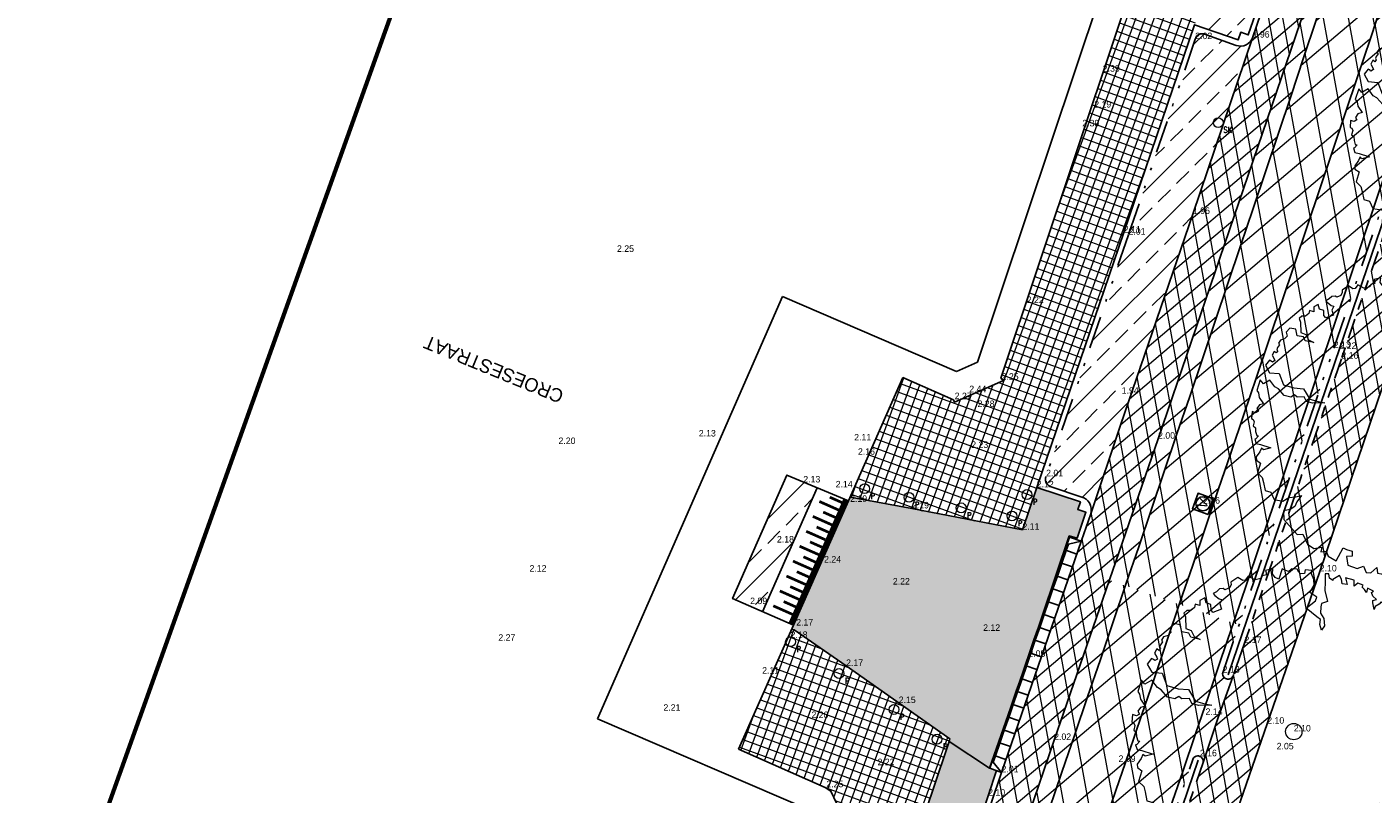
# Model space of a CAD drawing. Header units: metres. Extents: x 136326 to 137932, y 453212 to 454725.
# Tile 70 of 92: x 136684 to 136734, y 454249 to 454277. Entities that reach past the tile are written whole.
import ezdxf
from ezdxf.enums import TextEntityAlignment as Align

# ---------------------------------------------------------------- set-up
doc = ezdxf.new("R2010")
doc.units = ezdxf.units.M
doc.linetypes.add('DIVIDE__G5', pattern=[3.75, 1.5, -0.75, 0, -0.75, 0, -0.75])
doc.linetypes.add('PHANTOM__G5', pattern=[5.25, 1.5, -0.75, 0.75, -0.75, 0.75, -0.75])
for name, color, linetype, lineweight in [('-DR-alg-bladkaders viewports', 7, 'Continuous', 60), ('-DR-bs-boom', 253, 'Continuous', 13), ('-DR-nw-mk-taludmarkering', 252, 'Continuous', 0), ('-DR-v-vh-arc-asfalt opbreken', 252, 'Continuous', 9), ('-DR-v-vh-arc-asfalt opbreken middengeleiders', 252, 'Continuous', 9), ('-DR-v-vh-arc-bss grijs keiformaat', 252, 'Continuous', 9), ('-DR-v-vh-arc-bss rood', 23, 'Continuous', 9), ('-DR-v-vh-arc-dubbelklinkers', 254, 'Continuous', 9), ('-DR-v-vh-arc-tegels', 252, 'Continuous', 9)]:
    doc.layers.add(name, color=color, linetype=linetype, lineweight=lineweight)
doc.layers.add('-DR-alg-hulplijnen', color=210, linetype='Continuous', plot=False)
doc.layers.add('-DR-alg-hulplijnen hartlijn asfalt nieuwe fietsstraat', color=7, linetype='Continuous', true_color=0xad72b6, plot=False)
doc.layers.add('-DR-alg-hulplijnen kantverharding asfalt nieuwe fietsstraat', color=7, linetype='Continuous', true_color=0xff9429, plot=False)
for name, color, linetype in [('-DR-alg-projectgrens 1-200', 3, 'PROJECTGRENS_1-200'), ('-DR-alg-txt-straatnaam', 2, 'Continuous'), ('-DR-bs-txt-hoogtemaat', 253, 'Continuous'), ('-DR-nw-vh-scheiding erfgrens en bebouwing', 3, 'Continuous'), ('-DR-nw-vh-scheiding verhardingen', 1, 'Continuous'), ('-DR-v-rio-putafdekking', 1, 'Continuous'), ('-DR-v-vh-band 18-20x25', 5, 'DIVIDE__G5'), ('-DR-v-vh-band achterkant band', 1, 'Continuous'), ('-DR-v-vh-band inritband 450x150x500mm', 2, 'Continuous'), ('-DR-v-vh-band RWS', 5, 'PHANTOM__G5'), ('-DR-v-vh-kantverharding', 4, 'Continuous'), ('-DR-v-vh-kantverharding asfalt fietspad', 2, 'Continuous')]:
    doc.layers.add(name, color=color, linetype=linetype)
for name, color, linetype, lineweight, true_color in [('-DR-v-inr-wegbebakening-diamantkoppaal', 1, 'Continuous', 0, 0xff0000), ('-DR-v-vh-arc-asfalt fietspad', 7, 'Continuous', 9, 0xdfbfc7), ('B-ME-IE-MEUBILAIR_STRAATKOLK-S', 1, 'Continuous', 0, 0xff0000)]:
    doc.layers.add(name, color=color, linetype=linetype, lineweight=lineweight, true_color=true_color)
doc.styles.add('18_100', font='romans', dxfattribs={"width": 0.8, "height": 0.18})
doc.styles.add('18_200', font='romans', dxfattribs={"width": 0.8, "height": 0.36})
doc.styles.add('Drong', font='txt', dxfattribs={"height": 1.8})
doc.linetypes.add('PROJECTGRENS_1-200', pattern='A,0.32,-0.13,[133,ltypeshp.shx,S=0.13,R=0,X=-0.13,Y=0],-0.13,1.27', length=1.85)
pattern_1 = [(220.33562535, (0, 0), (0.3301045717, -0.388755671), []), (280.33562535, (0, 0), (0.5017245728, 0.0915011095), [])]

# ---------------------------------------------------------------- blocks, each defined once
blk = doc.blocks.new('*U51')
at = {"layer": '-DR-nw-mk-taludmarkering', "flags": 128}
for points, const_width in [([(-0.091, 0.04), (-2.114, -4.538)], 0.2), ([(-1.067, -0.02), (-0.365, -0.331)], 0.1), ([(-0.684, 0.138), (-0.244, -0.056)], 0.1), ([(-0.926, -0.411), (-0.486, -0.605)], 0.1), ([(-1.31, -0.569), (-0.607, -0.88)], 0.1), ([(-1.169, -0.96), (-0.728, -1.154)], 0.1), ([(-1.552, -1.118), (-0.85, -1.428)], 0.1), ([(-1.411, -1.508), (-0.971, -1.703)], 0.1), ([(-1.795, -1.667), (-1.092, -1.977)], 0.1), ([(-2.037, -2.216), (-1.335, -2.526)], 0.1), ([(-1.653, -2.057), (-1.213, -2.252)], 0.1), ([(-2.279, -2.765), (-1.577, -3.075)], 0.1), ([(-1.896, -2.606), (-1.456, -2.801)], 0.1), ([(-2.522, -3.314), (-1.819, -3.624)], 0.1), ([(-2.138, -3.155), (-1.698, -3.349)], 0.1), ([(-2.764, -3.862), (-2.062, -4.173)], 0.1), ([(-2.381, -3.704), (-1.941, -3.898)], 0.1)]:
    blk.add_lwpolyline(points, dxfattribs=dict(at, const_width=const_width))
at = {"layer": '-DR-nw-vh-scheiding verhardingen', "linetype": 'ByBlock', "flags": 128}
for points in [[(-1.15, 0.48), (-3.163, -4.078)], [(0, 0), (-2.022, -4.578)]]:
    blk.add_lwpolyline(points, dxfattribs=at)
blk = doc.blocks.new('*U53')
for points in [[(2.929, 8.51), (2.495, 8.659), (2.333, 8.187), (2.766, 8.037)], [(2.929, 8.51), (2.461, 8.407), (2.38, 8.17)], [(2.766, 8.037), (2.333, 8.187), (2.17, 7.714), (2.604, 7.564)], [(2.38, 8.17), (2.217, 7.697)], [(2.604, 7.564), (2.17, 7.714), (2.007, 7.241), (2.441, 7.092)], [(2.217, 7.697), (2.054, 7.225)], [(2.441, 7.092), (2.007, 7.241), (1.844, 6.768), (2.278, 6.619)], [(2.054, 7.225), (1.892, 6.752)], [(2.278, 6.619), (1.844, 6.768), (1.682, 6.295), (2.115, 6.146)], [(1.892, 6.752), (1.729, 6.279)], [(2.115, 6.146), (1.682, 6.295), (1.519, 5.823), (1.953, 5.673)], [(1.729, 6.279), (1.566, 5.806)], [(1.953, 5.673), (1.519, 5.823), (1.356, 5.35), (1.79, 5.201)], [(1.566, 5.806), (1.403, 5.334)], [(1.79, 5.201), (1.356, 5.35), (1.193, 4.877), (1.627, 4.728)], [(1.403, 5.334), (1.241, 4.861)], [(1.627, 4.728), (1.193, 4.877), (1.031, 4.404), (1.465, 4.255)], [(1.241, 4.861), (1.078, 4.388)], [(1.465, 4.255), (1.031, 4.404), (0.868, 3.932), (1.302, 3.782)], [(1.078, 4.388), (0.915, 3.915)], [(1.302, 3.782), (0.868, 3.932), (0.705, 3.459), (1.139, 3.309)], [(0.915, 3.915), (0.753, 3.442)], [(0.976, 2.837), (0.543, 2.986), (0.38, 2.513), (0.814, 2.364)], [(1.139, 3.309), (0.705, 3.459), (0.543, 2.986), (0.976, 2.837)], [(0.753, 3.442), (0.59, 2.97)], [(0.814, 2.364), (0.38, 2.513), (0.217, 2.04), (0.651, 1.891)], [(0.427, 2.497), (0.264, 2.024)], [(0.59, 2.97), (0.427, 2.497)], [(0.651, 1.891), (0.217, 2.04), (0.054, 1.568), (0.488, 1.418)], [(0.264, 2.024), (0.102, 1.551)], [(0.488, 1.418), (0.054, 1.568), (-0.108, 1.095), (0.325, 0.946)], [(0.102, 1.551), (-0.061, 1.079)], [(0.325, 0.946), (-0.108, 1.095), (-0.271, 0.622), (0.163, 0.473)], [(-0.061, 1.079), (-0.224, 0.606)], [(0.163, 0.473), (-0.271, 0.622), (-0.434, 0.149), (0, 0)], [(0, 0), (-0.305, 0.369), (-0.224, 0.606)]]:
    blk.add_lwpolyline(points)
blk = doc.blocks.new('STRAATKOLK')
blk.add_ellipse((0, 0), major_axis=(-0.127, 0.127), ratio=1, start_param=3.926991, end_param=10.210176)
at = {"style": '18_100', "width": 0.8}
blk.add_text('SK', height=0.216, dxfattribs=at).set_placement((0.193, -0.375))
at = {"style": '18_200', "width": 0.8}
blk.add_attdef('HOOGTE', (0.29, 0.211), '', height=0.25, dxfattribs=at)
blk = doc.blocks.new('PAAL')
blk.add_ellipse((0, 0), major_axis=(-0.181, 0), ratio=1, start_param=3.926991, end_param=10.210176)
at = {"style": '18_200', "width": 0.8}
blk.add_text('P', height=0.218, dxfattribs=at).set_placement((0.219, -0.382))
blk.add_attdef('HOOGTE', (0.236, 0.203), '', height=0.25, dxfattribs=at)
blk = doc.blocks.new('Boom bestaand 1')
blk.add_lwpolyline([(-0.0612, 0.3923), (-0.0736, 0.4117), (-0.087, 0.4225), (-0.0926, 0.4415), (-0.1106, 0.4615), (-0.1242, 0.4751), (-0.1453, 0.464), (-0.1728, 0.4611), (-0.1945, 0.4533), (-0.1892, 0.4456), (-0.2017, 0.4432), (-0.2068, 0.4444), (-0.2172, 0.4471), (-0.2235, 0.4396), (-0.2169, 0.4339), (-0.2271, 0.4339), (-0.2331, 0.433), (-0.2499, 0.4257), (-0.2427, 0.4167), (-0.2476, 0.4092), (-0.2589, 0.4043), (-0.2544, 0.3953), (-0.2533, 0.3814), (-0.2458, 0.3746), (-0.266, 0.3788), (-0.2728, 0.3822), (-0.2717, 0.3934), (-0.2848, 0.3874), (-0.2965, 0.3882), (-0.2987, 0.3953), (-0.3145, 0.3822), (-0.3029, 0.3735), (-0.3141, 0.372), (-0.3232, 0.3686), (-0.3277, 0.3731), (-0.3404, 0.3607), (-0.3359, 0.3465), (-0.3526, 0.3537), (-0.3703, 0.3325), (-0.3491, 0.329), (-0.3569, 0.3156), (-0.371, 0.3198), (-0.3837, 0.3191), (-0.3802, 0.2951), (-0.3781, 0.2944), (-0.3887, 0.2873), (-0.4014, 0.2902), (-0.4056, 0.2803), (-0.3837, 0.2704), (-0.359, 0.2591), (-0.3251, 0.2535), (-0.3272, 0.2337), (-0.318, 0.228), (-0.3011, 0.2189), (-0.282, 0.2224), (-0.2608, 0.2153), (-0.2523, 0.2012), (-0.27, 0.204), (-0.2834, 0.2118), (-0.2947, 0.2047), (-0.3322, 0.185), (-0.3413, 0.2203), (-0.3505, 0.2287), (-0.3724, 0.2146), (-0.388, 0.2358), (-0.4042, 0.2415), (-0.4226, 0.2415), (-0.4315, 0.2467), (-0.4416, 0.2292), (-0.4325, 0.2224), (-0.436, 0.2111), (-0.4423, 0.2083), (-0.453, 0.2067), (-0.4613, 0.1921), (-0.4572, 0.18), (-0.4671, 0.1702), (-0.4727, 0.1652), (-0.4473, 0.144), (-0.4565, 0.1356), (-0.4706, 0.132), (-0.484, 0.1398), (-0.4883, 0.1172), (-0.4847, 0.1158), (-0.4748, 0.1137), (-0.477, 0.101), (-0.4713, 0.0946), (-0.4748, 0.0748), (-0.4932, 0.0607), (-0.4854, 0.0473), (-0.4875, 0.0402), (-0.5017, 0.0304), (-0.4974, 0.0049), (-0.4897, 0.0021), (-0.4832, -0.006), (-0.4832, -0.0211), (-0.4886, -0.0247), (-0.4921, -0.0353), (-0.4877, -0.0469), (-0.4868, -0.0593), (-0.4797, -0.0567), (-0.4646, -0.0487), (-0.4592, -0.0416), (-0.4495, -0.0531), (-0.4326, -0.0549), (-0.4342, -0.0824), (-0.4439, -0.0844), (-0.4591, -0.0789), (-0.4694, -0.0898), (-0.4853, -0.0874), (-0.4835, -0.1044), (-0.469, -0.1108), (-0.4787, -0.1222), (-0.4698, -0.128), (-0.4666, -0.142), (-0.4712, -0.1535), (-0.4673, -0.1649), (-0.4544, -0.1649), (-0.422, -0.1781), (-0.41, -0.1658), (-0.3893, -0.1644), (-0.3736, -0.1512), (-0.391, -0.1753), (-0.4052, -0.1753), (-0.417, -0.1934), (-0.4393, -0.1893), (-0.4502, -0.206), (-0.443, -0.2225), (-0.4293, -0.2254), (-0.424, -0.2366), (-0.4254, -0.251), (-0.4188, -0.2613), (-0.4123, -0.2603), (-0.4066, -0.2696), (-0.4013, -0.2747), (-0.3966, -0.2735), (-0.3925, -0.2806), (-0.3993, -0.2847), (-0.3905, -0.2962), (-0.3764, -0.2947), (-0.3703, -0.2952), (-0.369, -0.3047), (-0.3739, -0.3072), (-0.379, -0.3111), (-0.3686, -0.3301), (-0.3402, -0.3274), (-0.325, -0.2991), (-0.284, -0.3012), (-0.2611, -0.2728), (-0.2463, -0.245), (-0.2054, -0.239), (-0.1868, -0.2166), (-0.1743, -0.1981), (-0.1896, -0.2363), (-0.2027, -0.2526), (-0.2201, -0.2532), (-0.2283, -0.2756), (-0.2392, -0.281), (-0.237, -0.2947), (-0.2507, -0.3132), (-0.2791, -0.3219), (-0.2898, -0.3304), (-0.3173, -0.3368), (-0.3146, -0.3612), (-0.3304, -0.3661), (-0.3025, -0.3907), (-0.2927, -0.3885), (-0.278, -0.3918), (-0.2529, -0.3874), (-0.2548, -0.4016), (-0.2471, -0.4137), (-0.2373, -0.413), (-0.2359, -0.4235), (-0.244, -0.4329), (-0.2234, -0.4441), (-0.2184, -0.4397), (-0.2103, -0.44), (-0.1991, -0.4488), (-0.19, -0.4441), (-0.1778, -0.4485), (-0.164, -0.4505), (-0.1606, -0.4451), (-0.1549, -0.4573), (-0.1555, -0.4613), (-0.14, -0.4627), (-0.1312, -0.4505), (-0.1096, -0.4259), (-0.1073, -0.4238), (-0.1116, -0.4488), (-0.1194, -0.4525), (-0.1103, -0.462), (-0.0992, -0.4807), (-0.089, -0.4841), (-0.0747, -0.4752), (-0.0482, -0.4977), (-0.0278, -0.4895), (-0.0108, -0.4916), (0.0157, -0.4977), (0.0286, -0.4827), (0.0558, -0.482), (0.072, -0.457), (0.069, -0.4349), (0.0757, -0.4119), (0.0796, -0.3924), (0.0927, -0.4156), (0.1039, -0.4278), (0.1075, -0.4466), (0.1025, -0.468), (0.1299, -0.4785), (0.1933, -0.4575), (0.2001, -0.44), (0.2363, -0.4392), (0.2587, -0.4253), (0.2652, -0.3991), (0.2784, -0.4081), (0.2832, -0.3913), (0.3018, -0.3913), (0.3264, -0.3733), (0.2952, -0.3338), (0.3048, -0.3266), (0.3174, -0.3112), (0.333, -0.3182), (0.3264, -0.335), (0.3552, -0.3436), (0.3781, -0.3189), (0.3793, -0.296), (0.4017, -0.296), (0.4096, -0.2826), (0.4002, -0.2572), (0.4186, -0.2622), (0.4261, -0.2522), (0.4345, -0.2443), (0.4231, -0.2298), (0.4365, -0.2194), (0.4544, -0.2139), (0.448, -0.1886), (0.4609, -0.1841), (0.4584, -0.1786), (0.4161, -0.1731), (0.4136, -0.1478), (0.3708, -0.1582), (0.3489, -0.1512), (0.3315, -0.1289), (0.2902, -0.1279), (0.3474, -0.1209), (0.3593, -0.1378), (0.3737, -0.1384), (0.3856, -0.1284), (0.4119, -0.1403), (0.4319, -0.109), (0.4632, -0.1221), (0.4795, -0.1133), (0.4858, -0.0977), (0.4808, -0.0718), (0.4943, -0.0594), (0.4931, -0.0482), (0.4862, -0.0269), (0.4918, -0.0131), (0.4962, -0.0015), (0.4851, 0.0073), (0.4884, 0.0283), (0.494, 0.0383), (0.4918, 0.0615), (0.4763, 0.0609), (0.4531, 0.0758), (0.4365, 0.0758), (0.4719, 0.0863), (0.489, 0.0863), (0.4862, 0.0979), (0.4761, 0.1368), (0.4651, 0.1329), (0.455, 0.15), (0.4464, 0.1571), (0.4261, 0.1516), (0.4511, 0.1914), (0.4495, 0.2054), (0.4402, 0.2194), (0.4215, 0.2288), (0.3832, 0.2155), (0.3754, 0.1921), (0.3661, 0.1742), (0.3341, 0.1773), (0.3068, 0.1532), (0.3395, 0.1968), (0.3637, 0.1976), (0.3692, 0.2304), (0.3801, 0.2397), (0.3996, 0.2444), (0.4034, 0.279), (0.3842, 0.2903), (0.3824, 0.313), (0.3563, 0.3433), (0.3406, 0.3414), (0.3141, 0.3521), (0.2925, 0.3482), (0.2787, 0.3649), (0.2826, 0.3806), (0.2817, 0.4012), (0.2696, 0.4131), (0.256, 0.4212), (0.2376, 0.4248), (0.2327, 0.4339), (0.2168, 0.4384), (0.2036, 0.45), (0.1887, 0.4518), (0.1757, 0.4483), (0.1806, 0.4248), (0.1727, 0.4169), (0.1492, 0.4041), (0.1325, 0.412), (0.1367, 0.4496), (0.0873, 0.4385), (0.0991, 0.4571), (0.0942, 0.4846), (0.0638, 0.4915), (0.0559, 0.4826), (0.0314, 0.4826), (0.0166, 0.4925), (0.0058, 0.4836), (-0.0114, 0.491), (-0.0324, 0.4905), (-0.0772, 0.485), (-0.0717, 0.4517), (-0.0599, 0.4236), (-0.0612, 0.3923)])
blk.add_circle((0, 0), 0.0251)
blk = doc.blocks.new('*U146')
at = {"color": 0}
blk.add_lwpolyline([(-0.276, -0.332), (0.331, -0.276), (0.276, 0.331), (-0.332, 0.276)], close=True, dxfattribs=at)
at = {"color": 0, "ltscale": 0.5}
blk.add_circle((0, 0), 0.26, dxfattribs=at)
at = {"style": 'Drong'}
blk.add_text('V', height=0.36, dxfattribs=at).set_placement((0, 0), align=Align.MIDDLE_CENTER)

msp = doc.modelspace()

# ---------------------------------------------------------------- hatches: boundary and pattern name
at = {"layer": '-DR-v-vh-arc-asfalt fietspad', "transparency": 33554687}
h = msp.add_hatch(dxfattribs=at)
h.set_pattern_fill('AVH-ASFALT', color=256, scale=0.51, angle=90, pattern_type=2)
h.set_pattern_definition(pattern_1)
h.paths.add_polyline_path([(136734.876, 454287.873), (136737.744, 454296.327), (136738.965, 454300.016), (136742.289, 454309.165), (136743.136, 454311.546), (136741.521, 454312.096), (136741.41, 454311.771), (136741.094, 454310.847), (136741.069, 454310.774), (136741.069, 454310.774), (136740.724, 454309.772), (136736.704, 454297.935), (136732.877, 454286.614), (136729.442, 454276.568), (136727.249, 454270.075), (136724.582, 454262.302), (136723.485, 454259.033), (136724.848, 454258.563), (136725.964, 454261.8), (136731.206, 454277.146)])
h = msp.add_hatch(dxfattribs=at)
h.set_pattern_fill('AVH-ASFALT', color=256, scale=0.51, angle=90, pattern_type=2)
h.set_pattern_definition(pattern_1)
h.paths.add_polyline_path([(136739.198, 454278.285), (136739.771, 454279.981), (136738.115, 454280.541), (136737.035, 454277.381), (136736.862, 454276.884), (136736.604, 454276.146), (136732.709, 454264.746), (136729.145, 454254.281), (136728.728, 454253.074), (136730.392, 454252.501), (136731.911, 454256.912), (136735.376, 454267.107), (136737.464, 454273.207)])
h = msp.add_hatch(dxfattribs=at)
h.set_pattern_fill('AVH-ASFALT', color=256, scale=0.51, angle=90, pattern_type=2)
h.set_pattern_definition(pattern_1)
h.paths.add_polyline_path([(136724.848, 454258.563), (136723.485, 454259.033), (136723.146, 454258.061), (136720.206, 454249.519), (136721.577, 454249.052), (136722.141, 454250.707)])
h = msp.add_hatch(dxfattribs=at)
h.set_pattern_fill('AVH-ASFALT', color=256, scale=0.51, angle=90, pattern_type=2)
h.set_pattern_definition(pattern_1)
h.paths.add_polyline_path([(136730.392, 454252.501), (136728.728, 454253.074), (136728.176, 454251.535), (136727.618, 454249.876), (136729.287, 454249.299), (136729.981, 454251.308)])
h = msp.add_hatch(dxfattribs=at)
h.set_pattern_fill('AVH-ASFALT', color=256, scale=0.51, angle=90, pattern_type=2)
h.set_pattern_definition(pattern_1)
h.paths.add_polyline_path([(136723.014, 454230.971), (136724.626, 454235.707), (136725.911, 454239.533), (136729.287, 454249.299), (136727.618, 454249.876), (136721.315, 454231.376), (136714.888, 454212.61), (136712.972, 454206.893), (136712.691, 454206.113), (136714.307, 454205.556), (136715.51, 454209.045), (136718.092, 454216.454)])
h = msp.add_hatch(dxfattribs=at)
h.set_pattern_fill('AVH-ASFALT', color=256, scale=0.51, angle=90, pattern_type=2)
h.set_pattern_definition(pattern_1)
h.paths.add_polyline_path([(136720.206, 454249.519), (136719.356, 454246.976), (136707.867, 454213.322), (136709.261, 454212.843), (136712.958, 454223.608), (136715.506, 454231.223), (136721.577, 454249.052)])
at = {"layer": '-DR-v-vh-arc-asfalt opbreken'}
h = msp.add_hatch(dxfattribs=at)
h.set_pattern_fill('AVH-ASFALT_LAAG1-D', color=256, scale=30, angle=90, pattern_type=2)
h.set_pattern_definition([(220.33562535, (0, 0), (0.5825374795, -0.6860394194), []), (280.33562535, (0, 0), (0.885396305, 0.1614725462), [])])
edge = h.paths.add_edge_path()
edge.add_arc((132463.741, 455704.591), 4500.4, 341.228577, 341.57699)
edge.add_line((136733.492, 454282.329), (136733.041, 454282.509))
edge.add_line((136733.041, 454282.509), (136731.206, 454277.146))
edge.add_line((136731.206, 454277.146), (136725.964, 454261.8))
edge.add_line((136725.964, 454261.8), (136724.171, 454256.596))
edge.add_line((136724.171, 454256.596), (136724.764, 454256.392))
edge = h.paths.add_edge_path()
edge.add_arc((132463.741, 455704.591), 4502.5, 341.228446, 341.575412)
edge.add_line((136735.445, 454281.548), (136737.737, 454280.631))
edge.add_line((136737.737, 454280.631), (136737.741, 454280.588))
edge.add_line((136737.741, 454280.588), (136737.755, 454280.547))
edge.add_line((136737.755, 454280.547), (136737.777, 454280.51))
edge.add_line((136737.777, 454280.51), (136737.806, 454280.479))
edge.add_line((136737.806, 454280.479), (136737.841, 454280.454))
edge.add_line((136737.841, 454280.454), (136737.881, 454280.438))
edge.add_line((136737.881, 454280.438), (136737.927, 454280.43))
edge.add_line((136737.927, 454280.43), (136737.973, 454280.433))
edge.add_line((136737.973, 454280.433), (136738.017, 454280.447))
edge.add_line((136738.017, 454280.447), (136738.056, 454280.47))
edge.add_line((136738.056, 454280.47), (136738.09, 454280.502))
edge.add_line((136738.09, 454280.502), (136738.115, 454280.541))
edge.add_line((136738.115, 454280.541), (136737.041, 454277.398))
edge.add_line((136737.041, 454277.398), (136737.033, 454277.461))
edge.add_line((136737.033, 454277.461), (136737.02, 454277.499))
edge.add_line((136737.02, 454277.499), (136737, 454277.534))
edge.add_line((136737, 454277.534), (136736.974, 454277.565))
edge.add_line((136736.974, 454277.565), (136736.942, 454277.589))
edge.add_line((136736.942, 454277.589), (136736.906, 454277.607))
edge.add_line((136736.906, 454277.607), (136736.863, 454277.618))
edge.add_line((136736.863, 454277.618), (136736.819, 454277.62))
edge.add_line((136736.819, 454277.62), (136736.776, 454277.612))
edge.add_line((136736.776, 454277.612), (136736.735, 454277.595))
edge.add_line((136736.735, 454277.595), (136736.699, 454277.57))
edge.add_line((136736.699, 454277.57), (136736.669, 454277.537))
edge.add_line((136736.669, 454277.537), (136736.647, 454277.499))
edge.add_line((136736.647, 454277.499), (136732.43, 454265.14))
edge.add_line((136732.43, 454265.14), (136728.943, 454254.948))
edge.add_line((136728.943, 454254.948), (136726.749, 454255.706))
h = msp.add_hatch(dxfattribs=at)
h.set_pattern_fill('AVH-ASFALT_LAAG1-D', color=256, scale=30, angle=90, pattern_type=2)
h.set_pattern_definition([(220.33563, (136419.718, 453326.2367), (0.5825375, -0.6860394), []), (280.33563, (136419.718, 453326.2367), (0.8853963, 0.16147255), [])])
edge = h.paths.add_edge_path()
edge.add_arc((132908.091, 455555.854), 4031.818, 341.197838, 341.586743)
edge.add_line((136733.492, 454282.329), (136735.445, 454281.548))
edge.add_arc((132911.195, 455554.804), 4030.641, 341.197611, 341.585194, ccw=False)
edge.add_line((136726.744, 454255.708), (136724.759, 454256.393))
h = msp.add_hatch(dxfattribs=at)
h.set_pattern_fill('AVH-ASFALT_LAAG1-D', color=256, scale=30, angle=90, pattern_type=2)
h.set_pattern_definition([(220.33562535, (337.0046, 934.9918), (0.5825374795, -0.6860394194), []), (280.33562535, (337.0046, 934.9918), (0.885396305, 0.1614725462), [])])
edge = h.paths.add_edge_path()
edge.add_line((136728.946, 454254.947), (136724.173, 454256.596))
edge.add_line((136724.173, 454256.596), (136713.034, 454223.813))
edge.add_line((136713.034, 454223.813), (136717.76, 454222.212))
edge.add_line((136717.76, 454222.212), (136727.256, 454250.026))
edge.add_arc((136727.426, 454249.925), 0.198, -14.3682, 149.3548, ccw=False)
edge.add_line((136727.618, 454249.876), (136728.176, 454251.535))
edge.add_line((136728.176, 454251.535), (136728.708, 454253.036))
edge.add_arc((136728.542, 454253.149), 0.201, 169.5098, 325.7481, ccw=False)
edge.add_line((136728.344, 454253.186), (136728.946, 454254.947))
at = {"layer": '-DR-v-vh-arc-asfalt opbreken middengeleiders'}
h = msp.add_hatch(color=256, dxfattribs=at)
h.dxf.hatch_style = 1
h.paths.add_polyline_path([(136717.682, 454248.857), (136717.184, 454247.424), (136718.803, 454246.842), (136718.889, 454247.128), (136719.174, 454247.047), (136719.715, 454248.655), (136720.026, 454249.581), (136719.772, 454249.668), (136719.774, 454249.673), (136719.759, 454249.677), (136718.277, 454250.654)])
at = {"layer": '-DR-v-vh-arc-bss grijs keiformaat'}
h = msp.add_hatch(dxfattribs=at)
h.set_pattern_fill('ANSI33', color=256, scale=0.2)
h.paths.add_polyline_path([(136727.99, 454279.053), (136727.305, 454277.044), (136728.905, 454276.485), (136729.004, 454276.771), (136729.285, 454276.672), (136729.636, 454277.693), (136729.373, 454277.783), (136729.398, 454277.857)])
h = msp.add_hatch(dxfattribs=at)
h.set_pattern_fill('ANSI33', color=256, scale=0.2)
h.paths.add_polyline_path([(136727.249, 454270.075), (136729.442, 454276.568), (136729.403, 454276.486), (136729.348, 454276.413), (136729.281, 454276.351), (136729.203, 454276.304), (136729.114, 454276.272), (136729.021, 454276.258), (136728.926, 454276.263), (136728.835, 454276.286), (136727.708, 454276.681), (136727.652, 454276.705), (136727.591, 454276.715), (136727.53, 454276.71), (136727.472, 454276.691), (136727.422, 454276.66), (136727.38, 454276.618), (136727.35, 454276.568), (136727.331, 454276.512), (136724.877, 454269.312), (136721.846, 454260.417), (136721.828, 454260.365), (136721.821, 454260.31), (136721.825, 454260.255), (136721.839, 454260.202), (136721.87, 454260.141), (136721.915, 454260.09), (136721.971, 454260.051), (136722.034, 454260.026), (136723.155, 454259.656), (136723.239, 454259.622), (136723.316, 454259.573), (136723.382, 454259.511), (136723.436, 454259.438), (136723.481, 454259.343), (136723.504, 454259.241), (136723.506, 454259.136), (136723.485, 454259.033), (136724.582, 454262.302)])
at = {"layer": '-DR-v-vh-arc-bss rood'}
h = msp.add_hatch(dxfattribs=at)
h.set_pattern_fill('ANSI33', color=256, scale=0.2)
h.paths.add_polyline_path([(136711.407, 454255.435), (136713.42, 454259.992), (136712.311, 454260.466), (136710.312, 454255.915)])
at = {"layer": '-DR-v-vh-arc-dubbelklinkers'}
h = msp.add_hatch(color=256, dxfattribs=at)
h.dxf.hatch_style = 1
h.paths.add_polyline_path([(136722.695, 454258.226), (136722.993, 454258.141), (136723.308, 454259.093), (136723.007, 454259.191), (136723.11, 454259.475), (136721.502, 454260.01), (136720.975, 454258.452), (136716.91, 454259.232), (136714.704, 454259.634), (136714.639, 454259.669), (136714.57, 454259.512), (136712.547, 454254.934), (136712.483, 454254.789), (136712.573, 454254.765), (136714.488, 454253.437), (136718.303, 454250.757), (136718.277, 454250.654), (136719.759, 454249.677), (136721.193, 454253.77)])
at = {"layer": '-DR-v-vh-arc-tegels'}
h = msp.add_hatch(dxfattribs=at)
h.set_pattern_fill('ANSI37', color=256, scale=0.1, angle=295.01)
h.paths.add_polyline_path([(136714.639, 454259.669), (136714.704, 454259.634), (136720.975, 454258.452), (136727.99, 454279.053), (136725.813, 454280.887), (136725.8, 454280.858), (136720.182, 454264.026), (136720.275, 454263.948), (136718.481, 454263.153), (136718.433, 454263.239), (136716.578, 454264.058)])
h = msp.add_hatch(dxfattribs=at)
h.set_pattern_fill('ANSI37', color=256, scale=0.1, angle=295.01)
h.paths.add_polyline_path([(136712.02, 454232.307), (136715.086, 454241.26), (136717.184, 454247.424), (136717.682, 454248.857), (136718.277, 454250.654), (136718.303, 454250.757), (136714.488, 454253.437), (136712.573, 454254.765), (136712.483, 454254.789), (136710.53, 454250.367), (136713.722, 454248.965), (136713.927, 454248.831), (136714.755, 454247.061), (136714.653, 454247.017), (136704.17, 454215.273), (136702.523, 454214.576), (136698.709, 454216.258), (136697.798, 454214.189), (136700.45, 454213.025), (136700.501, 454212.852), (136699.942, 454211.608), (136700.214, 454211.509), (136700.108, 454211.227), (136700.807, 454210.974), (136702.484, 454210.852), (136704.634, 454210.679), (136704.679, 454210.794), (136705.287, 454212.582), (136705.887, 454214.28), (136709.288, 454224.247)])

# ---------------------------------------------------------------- linework, layer by layer
at = {"layer": '-DR-alg-bladkaders viewports'}
msp.add_lwpolyline([(136760.122, 454298.351), (136694.677, 454115.211), (136646.002, 454132.605), (136711.448, 454315.745)], close=True, dxfattribs=at)
at = {"layer": '-DR-alg-hulplijnen', "flags": 128}
msp.add_lwpolyline([(136722.701, 454258.178), (136719.772, 454249.668)], dxfattribs=at)
at = {"layer": '-DR-alg-hulplijnen hartlijn asfalt nieuwe fietsstraat'}
msp.add_lwpolyline([(136781.314, 454424.963), (136757.272, 454348.827, -0.010389), (136697.245, 454171.637), (136619.145, 453955.95), (136588.279, 453870.709), (136579.713, 453847.052, 0.004102), (136571.537, 453823.883, -0.004267), (136562.996, 453799.701), (136431.623, 453437.641, 0.002152), (136391.004, 453324.177), (136379.088, 453290.434), (136365.735, 453256.179), (136360.793, 453242.184)], format="xyb", dxfattribs=at)
at = {"layer": '-DR-alg-hulplijnen kantverharding asfalt nieuwe fietsstraat'}
for points in [[(136782.187, 454454.718), (136782.781, 454444.488, -0.091214), (136782.11, 454439.102), (136781.823, 454438.194), (136779.415, 454430.566), (136779.372, 454430.431, 0.080612), (136779.141, 454428.846), (136779.165, 454427.314, -0.080612), (136778.934, 454425.729), (136779.311, 454425.596), (136755.27, 454349.46, -0.010389), (136695.271, 454172.352)], [(136795.319, 454446.893, -0.11334), (136791.441, 454440.346), (136791.377, 454440.278, 0.112567), (136788.005, 454434.524), (136786.047, 454428.323, -0.080612), (136785.326, 454426.893), (136784.418, 454425.641, 0.080611), (136783.698, 454424.211), (136783.316, 454424.331), (136759.275, 454348.195, -0.010389), (136699.22, 454170.922)]]:
    msp.add_lwpolyline(points, format="xyb", dxfattribs=at)
at = {"layer": '-DR-alg-projectgrens 1-200', "flags": 128}
msp.add_lwpolyline([(136672.431, 453896.561), (136667.194, 453897.489), (136645.076, 453905.171), (136624.477, 453912.593), (136625.184, 453914.831), (136624.39, 453916.757), (136621.163, 453919.31), (136624.07, 453927.399), (136623.281, 453929.136), (136623.21, 453929.192), (136624.085, 453931.643), (136629.304, 453946.51), (136630.541, 453950.147), (136638.492, 453971.96), (136644.073, 453987.263), (136644.824, 453989.705), (136651.204, 454007.423), (136658.506, 454027.642), (136665.47, 454047.006), (136669.496, 454058.357), (136675.354, 454074.419), (136676.258, 454077.094), (136678.747, 454083.756), (136682.526, 454094.171), (136686.101, 454103.639), (136687.039, 454106.475), (136697.795, 454137.242), (136697.717, 454137.253), (136705.555, 454159.78), (136713.078, 454181.729), (136719.605, 454200.719), (136727.498, 454223.752), (136730.581, 454232.718), (136734.46, 454243.959), (136738.033, 454254.306), (136742.183, 454266.266), (136750.568, 454290.842), (136760.393, 454319.456), (136770.666, 454349.328), (136772.713, 454355.238), (136774.612, 454360.473), (136776.998, 454367), (136784.306, 454387.208), (136790.339, 454404.083), (136797.311, 454423.36), (136807.058, 454450.093), (136800.646, 454453.198), (136785.078, 454462.694), (136769.745, 454470.235), (136763.463, 454464.393), (136767.222, 454456.488), (136768.447, 454452.902), (136769.612, 454448.539), (136767.19, 454443.604), (136763.98, 454431.785), (136763.498, 454430.807), (136764.785, 454430.222), (136759.65, 454419.865), (136760.207, 454419.614), (136758.305, 454415.755), (136757.433, 454413.928), (136755.514, 454410.037), (136754.993, 454410.292), (136749.872, 454399.962), (136748.616, 454400.585), (136748.548, 454400.448), (136744.287, 454402.547), (136738.76, 454389.718), (136744.829, 454387.062), (136753.517, 454383.259), (136750.445, 454376.232), (136747.3, 454368.999), (136747.702, 454368.821), (136745.421, 454363.658), (136743.771, 454359.882), (136741.474, 454354.715), (136741.107, 454354.878), (136737.945, 454347.853), (136734.86, 454340.776), (136727.193, 454344.181), (136720.397, 454330.285), (136716.705, 454321.73), (136725.346, 454317.886), (136722.199, 454310.807), (136718.145, 454301.488), (136714.131, 454292.713), (136709.748, 454294.641), (136707.09, 454288.607), (136709.573, 454287.506), (136709.53, 454287.41), (136709.617, 454287.371), (136709.424, 454286.945), (136712.118, 454285.768), (136724.405, 454280.406), (136724.395, 454280.372), (136724.56, 454280.301), (136719.327, 454264.621), (136718.554, 454264.279), (136712.149, 454267.043), (136705.337, 454251.495), (136713.155, 454248.122), (136713.63, 454247.107), (136703.363, 454216.017), (136702.53, 454215.665), (136698.406, 454217.526), (136692.762, 454204.705), (136698.169, 454202.287), (136696.085, 454197.547), (136697.116, 454197.066), (136693.34, 454185.771), (136691.21, 454179.799), (136691.154, 454179.818), (136689.257, 454174.47), (136688.677, 454172.922), (136686.645, 454167.859), (136686.793, 454167.806), (136683.499, 454158.729), (136679.62, 454148.161), (136677.544, 454142.392), (136675.601, 454137.021), (136671.76, 454126.401), (136667.085, 454113.483), (136666.31, 454113.053), (136658.978, 454114.558), (136655.858, 454098.89), (136661.092, 454097.825), (136661.269, 454097.519), (136621.35, 453987.863), (136615.212, 453990.581), (136612.094, 453983.671), (136608.8, 453985.139), (136606.115, 453979.27), (136610.368, 453977.386), (136616.099, 453974.911), (136616.418, 453974.217), (136608.394, 453952.136), (136599.91, 453929.479), (136596.333, 453930.847), (136596.703, 453931.801), (136592.691, 453933.357), (136592.582, 453933.111), (136587.167, 453935.208), (136587.113, 453935.101), (136586.908, 453935.2), (136584.73, 453936.252), (136573.42, 453911.897), (136576.906, 453910.227), (136577.755, 453910.817), (136581.71, 453908.923), (136581.78, 453907.891), (136588.355, 453904.743), (136581.357, 453890.288), (136584.408, 453889.218), (136581.92, 453882.301), (136582.601, 453881.581), (136581.142, 453877.478), (136580.13, 453877.281), (136578.301, 453872.104), (136578.986, 453871.382), (136577.526, 453867.309), (136576.539, 453867.19), (136574.654, 453861.99), (136575.357, 453861.219), (136573.859, 453857.098), (136572.823, 453856.858), (136568.249, 453844.056), (136569.051, 453843.723), (136568.246, 453841.986), (136569.916, 453841.29), (136566.692, 453833.862), (136560.757, 453836.486), (136555.193, 453823.556), (136563.207, 453820.33), (136562.244, 453817.938), (136562.059, 453818.012), (136558.019, 453808.014), (136558.218, 453807.935), (136557.146, 453805.252), (136555.477, 453804.556), (136553.671, 453802.5), (136552.612, 453799.698), (136545.82, 453781.422), (136541.647, 453783.356), (136534.75, 453768.68), (136539.525, 453766.451), (136534.814, 453753.868), (136534.789, 453753.879), (136534.379, 453752.873), (136534.182, 453752.96), (136532.926, 453749.667), (136533.099, 453749.603), (136532.772, 453748.705), (136532.584, 453748.792), (136530.457, 453743.085), (136530.627, 453743.022), (136516.493, 453704.592), (136514.575, 453699.22), (136492.181, 453636.401), (136492.736, 453636.204), (136489.157, 453626.341), (136485.079, 453628.249), (136478.16, 453613.788), (136483.141, 453611.479), (136461.867, 453552.94), (136457.354, 453554.582), (136454.06, 453545.417), (136458.648, 453543.776), (136443.598, 453501.593), (136437.009, 453503.95), (136431.442, 453488.403), (136437.02, 453486.393), (136418.282, 453434.811), (136419.185, 453434.431), (136413.9, 453419.737), (136407.364, 453401.466), (136407.056, 453400.056), (136406.467, 453398.451), (136401.897, 453385.592), (136396.197, 453388.282), (136390.097, 453375.66), (136397.157, 453372.353), (136391.911, 453357.791), (136390.965, 453355.464), (136388.624, 453350.371), (136384.302, 453352.274), (136382.126, 453347.544), (136391.358, 453344.243), (136383.168, 453321.66), (136379.275, 453323.116), (136369.941, 453296.994), (136366.76, 453298.169), (136365.332, 453294.302), (136367.975, 453293.349), (136367.397, 453291.75), (136367.871, 453291.227), (136363.518, 453279.255), (136362.091, 453275.277), (136356.432, 453259.57), (136355.262, 453256.31), (136348.508, 453237.967), (136370.649, 453230.069), (136374.328, 453240.694), (136372.767, 453241.803), (136382.163, 453267.942), (136384.551, 453274.649), (136388.98, 453286.656), (136392.893, 453297.449), (136398.36, 453312.66), (136406.212, 453334.431), (136411.924, 453350.355), (136415.827, 453361.341), (136419.474, 453371.398), (136422.516, 453379.917), (136425.014, 453387.05), (136430.128, 453401.329), (136433.008, 453409.364), (136437.5, 453421.973), (136444.424, 453441.303), (136447.898, 453451.043), (136454.668, 453469.854), (136458.254, 453479.666), (136467.647, 453501.921), (136478.422, 453531.465), (136485.603, 453551.259), (136497.269, 453583.741), (136504.565, 453604), (136511.581, 453623.496), (136513.58, 453629.053), (136518.673, 453642.888), (136519.015, 453643.404), (136522.68, 453653.62), (136522.664, 453653.957), (136523.62, 453656.594), (136528.73, 453670.926), (136534.757, 453688.003), (136543.62, 453712.768), (136551.352, 453734.38), (136563.425, 453767.68), (136566.609, 453776.654), (136569.182, 453777.966), (136577.487, 453774.867), (136583.873, 453792.703), (136575.924, 453795.622), (136575.205, 453797.155), (136576.997, 453801.811), (136581.956, 453815.424), (136586.269, 453827.274), (136591.149, 453840.672), (136596.411, 453855.14), (136603.758, 453874.947), (136606.204, 453881.939), (136608.18, 453887.612), (136608.471, 453887.616), (136610.071, 453888.673), (136612.877, 453896.334), (136616.917, 453896.194), (136618.846, 453897.187), (136619.756, 453899.432), (136644.445, 453890.648), (136649.466, 453889.41), (136663.041, 453887.011), (136671.45, 453886.364), (136675.948, 453886.023), (136676.722, 453896.236)], close=True, dxfattribs=at)
at = {"layer": '-DR-nw-vh-scheiding erfgrens en bebouwing', "flags": 128}
for points in [[(136716.578, 454264.058), (136718.433, 454263.239), (136718.481, 454263.153), (136720.275, 454263.948), (136720.182, 454264.026), (136725.8, 454280.858)], [(136710.53, 454250.367), (136712.547, 454254.934), (136710.312, 454255.915), (136712.311, 454260.466), (136714.57, 454259.512), (136716.578, 454264.058)], [(136698.709, 454216.258), (136702.523, 454214.576), (136704.17, 454215.273), (136714.653, 454247.017), (136714.755, 454247.061), (136713.927, 454248.831), (136713.722, 454248.965), (136710.53, 454250.367)]]:
    msp.add_lwpolyline(points, dxfattribs=at)
at = {"layer": '-DR-v-vh-band 18-20x25', "ltscale": 0.8}
for points in [[(136729.145, 454254.281), (136728.728, 454253.074), (136728.708, 454253.036), (136728.681, 454253.003), (136728.647, 454252.977), (136728.608, 454252.959), (136728.567, 454252.949), (136728.524, 454252.948), (136728.482, 454252.956), (136728.443, 454252.972), (136728.409, 454252.997), (136728.381, 454253.027), (136728.359, 454253.063), (136728.346, 454253.103), (136728.34, 454253.144), (136728.344, 454253.186), (136732.43, 454265.14), (136736.647, 454277.499)], [(136729.442, 454276.568), (136729.403, 454276.486), (136729.348, 454276.413), (136729.281, 454276.351), (136729.203, 454276.304), (136729.114, 454276.272), (136729.021, 454276.258), (136728.926, 454276.263), (136728.835, 454276.286), (136727.708, 454276.681), (136727.652, 454276.705), (136727.591, 454276.715), (136727.53, 454276.71), (136727.472, 454276.691), (136727.422, 454276.66), (136727.38, 454276.618), (136727.35, 454276.568), (136727.331, 454276.512), (136724.877, 454269.312), (136721.846, 454260.417), (136721.828, 454260.365), (136721.821, 454260.31), (136721.825, 454260.255), (136721.839, 454260.202), (136721.87, 454260.141), (136721.915, 454260.09), (136721.971, 454260.051), (136722.034, 454260.026), (136723.155, 454259.656), (136723.239, 454259.622), (136723.316, 454259.573), (136723.382, 454259.511), (136723.436, 454259.438), (136723.481, 454259.343), (136723.504, 454259.241), (136723.506, 454259.136), (136723.485, 454259.033), (136723.146, 454258.061)], [(136720.922, 454231.463), (136727.256, 454250.026), (136727.285, 454250.063), (136727.321, 454250.093), (136727.364, 454250.113), (136727.41, 454250.122), (136727.457, 454250.121), (136727.502, 454250.108), (136727.543, 454250.085), (136727.577, 454250.053), (136727.603, 454250.014), (136727.619, 454249.969), (136727.624, 454249.923), (136727.618, 454249.876)]]:
    msp.add_lwpolyline(points, dxfattribs=at)
msp.add_lwpolyline([(136720.206, 454249.519), (136719.356, 454246.976, -0.422924)], format="xyb", dxfattribs=at)
at = {"layer": '-DR-v-vh-band achterkant band'}
for points in [[(136729.552, 454277.723), (136729.636, 454277.693), (136729.284, 454276.67), (136729.283, 454276.673), (136729.004, 454276.771), (136728.905, 454276.485), (136727.305, 454277.044), (136724.705, 454269.393), (136721.502, 454260.01), (136723.11, 454259.475), (136723.007, 454259.191), (136723.308, 454259.093), (136722.993, 454258.141), (136722.695, 454258.226), (136721.193, 454253.77), (136719.759, 454249.677), (136718.277, 454250.654)], [(136728.543, 454253.115), (136732.638, 454265.108), (136736.843, 454277.43)], [(136714.639, 454259.669), (136714.704, 454259.634), (136716.91, 454259.232), (136720.975, 454258.452), (136721.502, 454260.01)], [(136705.287, 454212.582), (136705.887, 454214.28), (136709.288, 454224.247), (136712.02, 454232.307), (136715.086, 454241.26), (136717.184, 454247.424), (136717.682, 454248.857), (136718.277, 454250.654), (136718.303, 454250.757), (136714.488, 454253.437), (136712.573, 454254.765), (136712.483, 454254.789)], [(136727.44, 454249.967), (136721.134, 454231.453), (136714.7, 454212.612), (136712.513, 454206.166)], [(136720.026, 454249.581), (136719.715, 454248.655), (136719.174, 454247.047), (136718.889, 454247.128), (136718.803, 454246.842), (136717.184, 454247.424)], [(136719.759, 454249.677), (136719.774, 454249.673)]]:
    msp.add_lwpolyline(points, dxfattribs=at)
at = {"layer": '-DR-v-vh-band RWS', "ltscale": 0.5}
for points in [[(136736.862, 454276.884), (136736.604, 454276.146), (136732.709, 454264.746), (136729.145, 454254.281)], [(136727.618, 454249.876), (136721.315, 454231.376), (136714.888, 454212.61), (136712.972, 454206.893)]]:
    msp.add_lwpolyline(points, dxfattribs=at)
at = {"layer": '-DR-v-vh-kantverharding'}
msp.add_line((136723.146, 454258.061), (136720.206, 454249.519), dxfattribs=at)
for points in [[(136729.442, 454276.568), (136732.877, 454286.614)], [(136723.485, 454259.033), (136724.582, 454262.302), (136727.249, 454270.075), (136729.442, 454276.568)]]:
    msp.add_lwpolyline(points, dxfattribs=at)
at = {"layer": '-DR-v-vh-kantverharding asfalt fietspad'}
for points in [[(136767.563, 454359.624), (136765.513, 454353.58), (136763.389, 454347.563), (136761.189, 454341.572), (136759.528, 454337.09), (136758.11, 454333.386), (136756.8, 454329.822), (136754.727, 454323.902), (136753.688, 454320.853), (136751.765, 454315.298), (136748.532, 454305.788), (136743.024, 454289.608), (136739.198, 454278.285), (136737.464, 454273.207), (136735.376, 454267.107), (136731.911, 454256.912), (136729.981, 454251.308), (136725.911, 454239.533), (136724.626, 454235.707), (136723.014, 454230.971), (136718.092, 454216.454), (136715.51, 454209.045), (136713.807, 454204.106), (136708.775, 454189.829)], [(136743.136, 454311.546), (136742.289, 454309.165), (136738.965, 454300.016), (136737.744, 454296.327), (136734.876, 454287.873), (136731.206, 454277.146), (136725.964, 454261.8), (136722.141, 454250.707), (136715.506, 454231.223), (136712.958, 454223.608), (136708.446, 454210.472), (136707.149, 454206.725), (136705.402, 454201.651)], [(136727.618, 454249.876), (136728.176, 454251.535), (136728.728, 454253.074)]]:
    msp.add_lwpolyline(points, dxfattribs=at)

# ---------------------------------------------------------------- block references
at = {"layer": '-DR-bs-boom', "rotation": 293.3958673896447}
for p, xscale, yscale in [((136738.485, 454272.947), 11, 11), ((136734.859, 454262.229), 11, 11), ((136730.958, 454251.02), 12, 12)]:
    msp.add_blockref('Boom bestaand 1', p, dxfattribs=dict(at, xscale=xscale, yscale=yscale))
at = {"layer": '-DR-v-inr-wegbebakening-diamantkoppaal'}
for p in [(136715.169, 454259.962), (136716.801, 454259.644), (136721.144, 454259.748), (136718.72, 454259.256), (136720.588, 454258.959), (136712.444, 454254.329), (136714.228, 454253.158), (136716.249, 454251.833), (136717.834, 454250.739)]:
    msp.add_blockref('PAAL', p, dxfattribs=at)
at = {"layer": '-DR-v-rio-putafdekking', "rotation": 65.17122220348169}
msp.add_blockref('*U146', (136727.619, 454259.408, 2.059), dxfattribs=at)
at = {"layer": '-DR-v-vh-band inritband 450x150x500mm'}
msp.add_blockref('*U53', (136720.206, 454249.519), dxfattribs=at)
msp.add_blockref('*U51', (136714.57, 454259.512))
at = {"layer": 'B-ME-IE-MEUBILAIR_STRAATKOLK-S'}
msp.add_blockref('STRAATKOLK', (136728.176, 454273.442), dxfattribs=at)

# ---------------------------------------------------------------- texts
at = {"layer": '-DR-alg-txt-straatnaam', "style": 'Drong'}
msp.add_text('CROESESTRAAT', height=0.5, rotation=157.7183, dxfattribs=at).set_placement((136704.141, 454263.552))
at = {"layer": '-DR-bs-txt-hoogtemaat', "color": 253, "char_height": 0.24, "attachment_point": 7, "style": 'Drong'}
for s, insert in [('2.02', (136727.331, 454276.512, 2.019)), ('1.96', (136729.442, 454276.568, 1.963)), ('2.39', (136723.931, 454275.312, 2.39)), ('2.19', (136723.616, 454273.992, 2.194)), ('2.39', (136723.177, 454273.299, 2.392)), ('1.96', (136727.249, 454270.075, 1.964)), ('2.11', (136724.705, 454269.393, 2.107)), ('2.01', (136724.877, 454269.312, 2.011)), ('2.25', (136706.059, 454268.679, 2.251)), ('2.22', (136721.134, 454266.797, 2.222)), ('2.13', (136732.43, 454265.14, 2.133)), ('2.22', (136732.638, 454265.108, 2.224)), ('2.16', (136732.709, 454264.746, 2.158)), ('2.25', (136720.21, 454263.972, 2.251)), ('2.44', (136719.019, 454263.514, 2.438)), ('1.94', (136724.627, 454263.454, 1.938)), ('2.27', (136718.482, 454263.258, 2.273)), ('2.28', (136719.323, 454262.966, 2.276)), ('2.20', (136703.906, 454261.603, 2.202)), ('2.13', (136709.069, 454261.881, 2.125)), ('2.11', (136714.785, 454261.738, 2.105)), ('2.23', (136719.092, 454261.459, 2.233)), ('2.00', (136725.964, 454261.8, 1.998)), ('2.16', (136714.923, 454261.207, 2.158)), ('2.13', (136712.913, 454260.189, 2.125)), ('2.14', (136714.104, 454260.01, 2.135)), ('2.12', (136721.502, 454260.01, 2.116)), ('2.01', (136721.846, 454260.417, 2.01)), ('2.19', (136714.636, 454259.474, 2.188)), ('2.19', (136716.91, 454259.232, 2.191)), ('2.06', (136727.619, 454259.408, 2.059)), ('2.18', (136711.943, 454257.978, 2.175)), ('2.11', (136720.975, 454258.452, 2.106)), ('2.24', (136713.677, 454257.243, 2.237)), ('2.12', (136702.841, 454256.911, 2.117)), ('2.10', (136731.911, 454256.912, 2.104)), ('2.22', (136716.207, 454256.434, 2.223)), ('2.09', (136710.958, 454255.71, 2.09)), ('2.17', (136712.652, 454254.925, 2.165)), ('2.12', (136719.53, 454254.728, 2.121)), ('2.27', (136701.693, 454254.366, 2.271)), ('2.18', (136712.444, 454254.464, 2.184)), ('2.17', (136729.145, 454254.281, 2.17)), ('2.05', (136721.193, 454253.77, 2.045)), ('2.11', (136711.399, 454253.152, 2.106)), ('2.17', (136714.488, 454253.437, 2.167)), ('2.13', (136728.344, 454253.186, 2.131)), ('2.15', (136716.422, 454252.067, 2.146)), ('2.21', (136707.768, 454251.787, 2.213)), ('2.14', (136727.711, 454251.635, 2.139)), ('2.20', (136713.212, 454251.515, 2.197)), ('2.10', (136729.981, 454251.308, 2.103)), ('2.02', (136722.141, 454250.707, 2.023)), ('2.10', (136730.958, 454251.02, 2.101)), ('2.16', (136727.502, 454250.108, 2.158)), ('2.05', (136730.328, 454250.361, 2.046)), ('2.22', (136715.644, 454249.782, 2.218)), ('2.09', (136724.511, 454249.901, 2.085)), ('2.01', (136720.206, 454249.519, 2.007)), ('2.25', (136713.761, 454248.968, 2.248)), ('2.10', (136719.715, 454248.655, 2.101))]:
    msp.add_mtext(s, dxfattribs=dict(at, insert=insert))

doc.saveas('drawing.dxf')
